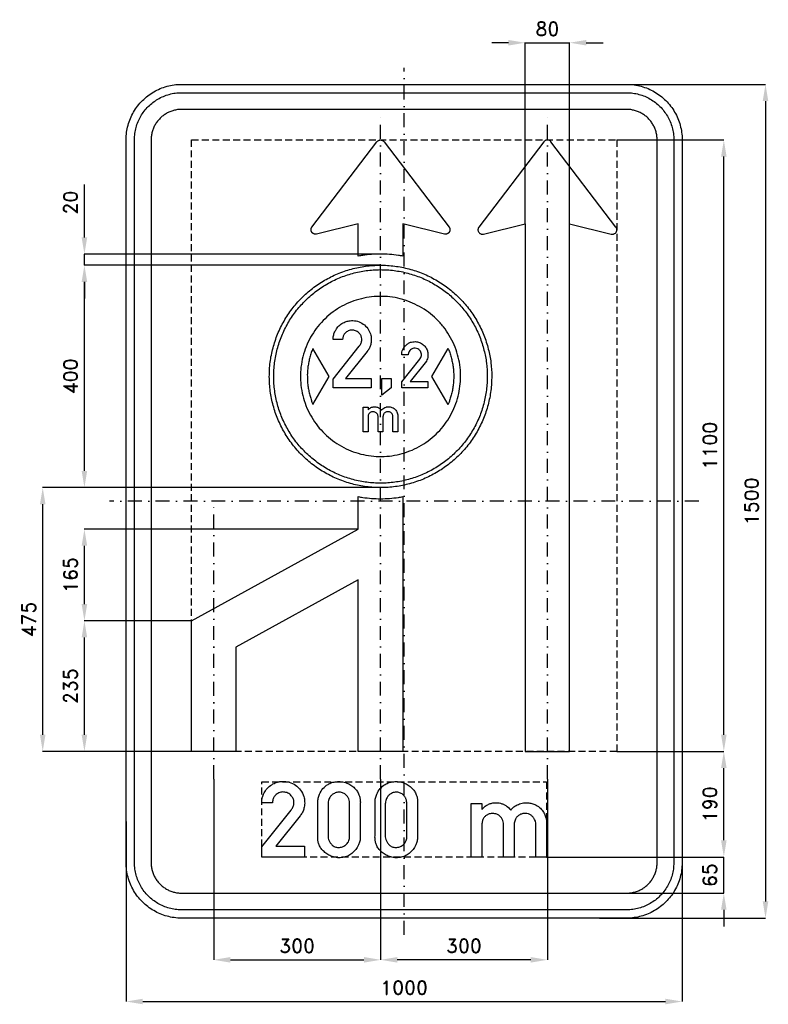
# Model space of a CAD drawing. Header units: millimetres. Extents: x -691 to 655, y -905 to 866.
import ezdxf

# ---------------------------------------------------------------- set-up
doc = ezdxf.new("R2010")
doc.units = ezdxf.units.MM
doc.header["$LTSCALE"] = 5
doc.linetypes.add('ČERCHOVANÁX2', pattern=[2, 1, -0.5, 0, -0.5])
doc.linetypes.add('ČÁRKOVANÁX2', pattern=[1.5, 1, -0.5])
doc.layers.add('Kóty', color=2, linetype='Continuous')
doc.layers.add('Značka', color=7, linetype='Continuous')
doc.styles.get("Standard").update_dxf_attribs({"font": 'romand.shx', "height": 25})
doc.dimstyles.get("Standard").update_dxf_attribs({"dimtxt": 25, "dimasz": 30, "dimexe": 0.18, "dimexo": 0.0625, "dimgap": 12.5, "dimtad": 1, "dimdec": 0, "dimzin": 0, "dimdsep": 46, "dimtxsty": 'Standard', "dimcen": 0.09, "dimadec": 0, "dimazin": 0, "dimtfac": 1, "dimtdec": 0, "dimtofl": 0, "dimtmove": 0, "dimatfit": 3, "dimfxl": 1, "dimtolj": 1, "dimtzin": 0, "dimarcsym": 0})

# ---------------------------------------------------------------- blocks, each defined once
blk = doc.blocks.new('*D0')
at = {"layer": 'Defpoints', "color": 0, "transparency": 16777216}
for p in [(-500, -576.2), (500, -596.8), (500, -900)]:
    blk.add_point(p, dxfattribs=at)
at = {"layer": 'Kóty', "color": 0, "lineweight": -2, "transparency": 16777216}
for p, q in [((-500, -576.2), (-500, -900.2)), ((500, -596.9), (500, -900.2)), ((-470, -900), (470, -900))]:
    blk.add_line(p, q, dxfattribs=at)
at = {"layer": 'Kóty', "color": 0, "transparency": 16777216}
for points in [[(-470, -895), (-470, -905), (-500, -900)], [(470, -895), (470, -905), (500, -900)]]:
    blk.add_solid(points, dxfattribs=at)
at = {"layer": 'Kóty', "color": 0, "transparency": 16777216, "insert": (0, -875), "char_height": 25, "attachment_point": 5}
blk.add_mtext('\\A1;1000', dxfattribs=at)
blk = doc.blocks.new('*D1')
at = {"layer": 'Defpoints', "color": 0, "transparency": 16777216}
for p in [(339.5, 750), (351.4, -750), (650, -750)]:
    blk.add_point(p, dxfattribs=at)
at = {"layer": 'Kóty', "color": 0, "lineweight": -2, "transparency": 16777216}
for p, q in [((339.6, 750), (650.2, 750)), ((650, 720), (650, -720)), ((351.5, -750), (650.2, -750))]:
    blk.add_line(p, q, dxfattribs=at)
at = {"layer": 'Kóty', "color": 0, "transparency": 16777216}
for points in [[(645, 720), (655, 720), (650, 750)], [(645, -720), (655, -720), (650, -750)]]:
    blk.add_solid(points, dxfattribs=at)
at = {"layer": 'Kóty', "color": 0, "transparency": 16777216, "insert": (625, 0), "char_height": 25, "attachment_point": 5, "rotation": 90}
blk.add_mtext('\\A1;1500', dxfattribs=at)
blk = doc.blocks.new('*D2')
at = {"layer": 'Defpoints', "color": 0, "transparency": 16777216}
for p in [(256, -640), (575, -640), (239.8, -705)]:
    blk.add_point(p, dxfattribs=at)
at = {"layer": 'Kóty', "color": 0, "lineweight": -2, "transparency": 16777216}
for p, q in [((575, -610), (575, -580)), ((256.1, -640), (575.2, -640)), ((239.8, -705), (575.2, -705)), ((575, -735), (575, -765))]:
    blk.add_line(p, q, dxfattribs=at)
at = {"layer": 'Kóty', "color": 0, "transparency": 16777216}
for points in [[(570, -610), (580, -610), (575, -640)], [(570, -735), (580, -735), (575, -705)]]:
    blk.add_solid(points, dxfattribs=at)
at = {"layer": 'Kóty', "color": 0, "transparency": 16777216, "insert": (550, -672.5), "char_height": 25, "attachment_point": 5, "rotation": 90}
blk.add_mtext('\\A1;65', dxfattribs=at)
blk = doc.blocks.new('*D3')
at = {"layer": 'Defpoints', "color": 0, "transparency": 16777216}
for p in [(297.7, 824.9), (217.7, 499.2), (297.7, 499.2)]:
    blk.add_point(p, dxfattribs=at)
at = {"layer": 'Kóty', "color": 0, "lineweight": -2, "transparency": 16777216}
for p, q in [((187.7, 824.9), (157.7, 824.9)), ((217.7, 499.3), (217.7, 825.1)), ((297.7, 499.3), (297.7, 825.1)), ((327.7, 824.9), (357.7, 824.9))]:
    blk.add_line(p, q, dxfattribs=at)
at = {"layer": 'Kóty', "color": 0, "transparency": 16777216}
for points in [[(187.7, 829.9), (187.7, 819.9), (217.7, 824.9)], [(327.7, 829.9), (327.7, 819.9), (297.7, 824.9)]]:
    blk.add_solid(points, dxfattribs=at)
at = {"layer": 'Kóty', "color": 0, "transparency": 16777216, "insert": (257.7, 849.9), "char_height": 25, "attachment_point": 5}
blk.add_mtext('\\A1;80', dxfattribs=at)
blk = doc.blocks.new('*D4')
at = {"layer": 'Defpoints', "color": 0, "transparency": 16777216}
for p in [(382.39, 650), (575, 650), (382.39, -450)]:
    blk.add_point(p, dxfattribs=at)
at = {"layer": 'Kóty', "color": 0, "lineweight": -2, "transparency": 16777216}
for p, q in [((382.4525, 650), (575.18, 650)), ((575, -420), (575, 620)), ((382.4525, -450), (575.18, -450))]:
    blk.add_line(p, q, dxfattribs=at)
at = {"layer": 'Kóty', "color": 0, "transparency": 16777216}
for points in [[(570, 620), (580, 620), (575, 650)], [(570, -420), (580, -420), (575, -450)]]:
    blk.add_solid(points, dxfattribs=at)
at = {"layer": 'Kóty', "color": 0, "transparency": 16777216, "insert": (550, 100), "char_height": 25, "attachment_point": 5, "rotation": 90}
blk.add_mtext('\\A1;1100', dxfattribs=at)
blk = doc.blocks.new('*D5')
at = {"layer": 'Defpoints', "color": 0, "transparency": 16777216}
for p in [(-342.39, -500), (-42.39, -500), (-42.39, -825)]:
    blk.add_point(p, dxfattribs=at)
at = {"layer": 'Kóty', "color": 0, "lineweight": -2, "transparency": 16777216}
for p, q in [((-342.39, -500.0625), (-342.39, -825.18)), ((-42.39, -500.0625), (-42.39, -825.18)), ((-312.39, -825), (-72.39, -825))]:
    blk.add_line(p, q, dxfattribs=at)
at = {"layer": 'Kóty', "color": 0, "transparency": 16777216}
for points in [[(-312.39, -820), (-312.39, -830), (-342.39, -825)], [(-72.39, -820), (-72.39, -830), (-42.39, -825)]]:
    blk.add_solid(points, dxfattribs=at)
at = {"layer": 'Kóty', "color": 0, "transparency": 16777216, "insert": (-192.39, -800), "char_height": 25, "attachment_point": 5}
blk.add_mtext('\\A1;300', dxfattribs=at)
blk = doc.blocks.new('*D6')
at = {"layer": 'Defpoints', "color": 0, "transparency": 16777216}
for p in [(-42.4, -500), (257.7, -500), (-42.4, -825)]:
    blk.add_point(p, dxfattribs=at)
at = {"layer": 'Kóty', "color": 0, "lineweight": -2, "transparency": 16777216}
for p, q in [((-42.4, -500.1), (-42.4, -825.2)), ((257.7, -500.1), (257.7, -825.2)), ((227.7, -825), (-12.4, -825))]:
    blk.add_line(p, q, dxfattribs=at)
at = {"layer": 'Kóty', "color": 0, "transparency": 16777216}
for points in [[(-12.4, -820), (-12.4, -830), (-42.4, -825)], [(227.7, -820), (227.7, -830), (257.7, -825)]]:
    blk.add_solid(points, dxfattribs=at)
at = {"layer": 'Kóty', "color": 0, "transparency": 16777216, "insert": (107.6, -800), "char_height": 25, "attachment_point": 5}
blk.add_mtext('\\A1;300', dxfattribs=at)
blk = doc.blocks.new('*D7')
at = {"layer": 'Defpoints', "color": 0, "transparency": 16777216}
for p in [(-575, -215), (-382.4, -215), (-382.4, -450)]:
    blk.add_point(p, dxfattribs=at)
at = {"layer": 'Kóty', "color": 0, "lineweight": -2, "transparency": 16777216}
for p, q in [((-382.5, -215), (-575.2, -215)), ((-575, -420), (-575, -245)), ((-382.5, -450), (-575.2, -450))]:
    blk.add_line(p, q, dxfattribs=at)
at = {"layer": 'Kóty', "color": 0, "transparency": 16777216}
for points in [[(-580, -245), (-570, -245), (-575, -215)], [(-580, -420), (-570, -420), (-575, -450)]]:
    blk.add_solid(points, dxfattribs=at)
at = {"layer": 'Kóty', "color": 0, "transparency": 16777216, "insert": (-600, -332.5), "char_height": 25, "attachment_point": 5, "rotation": 90}
blk.add_mtext('\\A1;235', dxfattribs=at)
blk = doc.blocks.new('*D8')
at = {"layer": 'Defpoints', "color": 0, "transparency": 16777216}
for p in [(-575, -50), (-82.4, -50), (-382.4, -215)]:
    blk.add_point(p, dxfattribs=at)
at = {"layer": 'Kóty', "color": 0, "lineweight": -2, "transparency": 16777216}
for p, q in [((-82.5, -50), (-575.2, -50)), ((-575, -185), (-575, -80)), ((-382.5, -215), (-575.2, -215))]:
    blk.add_line(p, q, dxfattribs=at)
at = {"layer": 'Kóty', "color": 0, "transparency": 16777216}
for points in [[(-580, -80), (-570, -80), (-575, -50)], [(-580, -185), (-570, -185), (-575, -215)]]:
    blk.add_solid(points, dxfattribs=at)
at = {"layer": 'Kóty', "color": 0, "transparency": 16777216, "insert": (-600, -132.5), "char_height": 25, "attachment_point": 5, "rotation": 90}
blk.add_mtext('\\A1;165', dxfattribs=at)
blk = doc.blocks.new('*D9')
at = {"layer": 'Defpoints', "color": 0, "transparency": 16777216}
for p in [(-650, 24.6), (-41.3, 24.6), (-382.5, -450)]:
    blk.add_point(p, dxfattribs=at)
at = {"layer": 'Kóty', "color": 0, "lineweight": -2, "transparency": 16777216}
for p, q in [((-41.4, 24.6), (-650.2, 24.6)), ((-650, -420), (-650, -5.4)), ((-382.5, -450), (-650.2, -450))]:
    blk.add_line(p, q, dxfattribs=at)
at = {"layer": 'Kóty', "color": 0, "transparency": 16777216}
for points in [[(-655, -5.4), (-645, -5.4), (-650, 24.6)], [(-655, -420), (-645, -420), (-650, -450)]]:
    blk.add_solid(points, dxfattribs=at)
at = {"layer": 'Kóty', "color": 0, "transparency": 16777216, "insert": (-675, -212.7), "char_height": 25, "attachment_point": 5, "rotation": 90}
blk.add_mtext('\\A1;475', dxfattribs=at)
blk = doc.blocks.new('*D10')
at = {"layer": 'Defpoints', "color": 0, "transparency": 16777216}
for p in [(382.4, -450), (575, -450), (348.6, -640)]:
    blk.add_point(p, dxfattribs=at)
at = {"layer": 'Kóty', "color": 0, "lineweight": -2, "transparency": 16777216}
for p, q in [((382.5, -450), (575.2, -450)), ((575, -610), (575, -480)), ((348.7, -640), (575.2, -640))]:
    blk.add_line(p, q, dxfattribs=at)
at = {"layer": 'Kóty', "color": 0, "transparency": 16777216}
for points in [[(570, -480), (580, -480), (575, -450)], [(570, -610), (580, -610), (575, -640)]]:
    blk.add_solid(points, dxfattribs=at)
at = {"layer": 'Kóty', "color": 0, "transparency": 16777216, "insert": (550, -545), "char_height": 25, "attachment_point": 5, "rotation": 90}
blk.add_mtext('\\A1;190', dxfattribs=at)
blk = doc.blocks.new('*D11')
at = {"layer": 'Defpoints', "color": 0, "transparency": 16777216}
for p in [(-575, 424.6), (-43.3, 424.6), (-41.3, 24.6)]:
    blk.add_point(p, dxfattribs=at)
at = {"layer": 'Kóty', "color": 0, "lineweight": -2, "transparency": 16777216}
for p, q in [((-43.4, 424.6), (-575.2, 424.6)), ((-575, 54.6), (-575, 394.6)), ((-41.4, 24.6), (-575.2, 24.6))]:
    blk.add_line(p, q, dxfattribs=at)
at = {"layer": 'Kóty', "color": 0, "transparency": 16777216}
for points in [[(-580, 394.6), (-570, 394.6), (-575, 424.6)], [(-580, 54.6), (-570, 54.6), (-575, 24.6)]]:
    blk.add_solid(points, dxfattribs=at)
at = {"layer": 'Kóty', "color": 0, "transparency": 16777216, "insert": (-600, 224.6), "char_height": 25, "attachment_point": 5, "rotation": 90}
blk.add_mtext('\\A1;400', dxfattribs=at)
blk = doc.blocks.new('*D12')
at = {"layer": 'Defpoints', "color": 0, "transparency": 16777216}
for p in [(-575, 444.6), (-42.4, 444.6), (-43.3, 424.6)]:
    blk.add_point(p, dxfattribs=at)
at = {"layer": 'Kóty', "color": 0, "lineweight": -2, "transparency": 16777216}
for p, q in [((-575, 474.6), (-575, 570.1)), ((-42.4, 444.6), (-575.2, 444.6)), ((-43.4, 424.6), (-575.2, 424.6)), ((-575, 394.6), (-575, 364.6))]:
    blk.add_line(p, q, dxfattribs=at)
at = {"layer": 'Kóty', "color": 0, "transparency": 16777216}
for points in [[(-580, 474.6), (-570, 474.6), (-575, 444.6)], [(-580, 394.6), (-570, 394.6), (-575, 424.6)]]:
    blk.add_solid(points, dxfattribs=at)
at = {"layer": 'Kóty', "color": 0, "transparency": 16777216, "insert": (-600, 537.3), "char_height": 25, "attachment_point": 5, "rotation": 90}
blk.add_mtext('\\A1;20', dxfattribs=at)

msp = doc.modelspace()

# ---------------------------------------------------------------- linework, layer by layer
at = {"layer": 'Kóty'}
for points in [[(217.6, 824.9), (297.6, 824.9)], [(-575, 424.6), (-575, 444.6)], [(575, -705), (575, -640)]]:
    msp.add_lwpolyline(points, dxfattribs=at)
at = {"layer": 'Značka', "color": 6, "linetype": 'ČERCHOVANÁX2', "ltscale": 5}
for points in [[(0, -780), (0, 780)], [(-42.4, -500), (-42.4, 700)], [(257.7, -500), (257.7, 700)], [(530, 0), (-530, 0)], [(-342.4, -500), (-342.4, 0)], [(-342.4, -450), (-342.4, 0)]]:
    msp.add_lwpolyline(points, dxfattribs=at)
at = {"layer": 'Značka', "color": 5}
for points in [[(-400, -750), (-400.4, -750), (-400.8, -750, -0.03218), (-413.7, -749.1, -0.035443), (-426.4, -746.5, -0.036267), (-438.7, -742.3, -0.03442), (-450.2, -736.5, -0.033722), (-461, -729.3, -0.034085), (-470.7, -720.7, -0.034209), (-479.3, -711, -0.034229), (-486.5, -700.2, -0.034044), (-492.3, -688.7, -0.033412), (-496.5, -676.4, -0.034127), (-499.1, -663.7, -0.036745), (-500, -650.8), (-500, -650.4), (-500, -650), (-500, 650), (-500, 650.4), (-500, 650.8, -0.03218), (-499.1, 663.7, -0.035441), (-496.5, 676.4, -0.03627), (-492.3, 688.7, -0.034417), (-486.5, 700.2, -0.033719), (-479.3, 711, -0.034078), (-470.7, 720.7, -0.034208), (-461, 729.3, -0.034227), (-450.2, 736.5, -0.034051), (-438.7, 742.3, -0.033416), (-426.4, 746.5, -0.034129), (-413.7, 749.1, -0.036746), (-400.8, 750), (-400.4, 750), (-400, 750), (400, 750), (400.4, 750), (400.8, 750, -0.032179), (413.7, 749.1, -0.035451), (426.4, 746.5, -0.036282), (438.7, 742.3, -0.034425), (450.2, 736.5, -0.033731), (461, 729.3, -0.034081), (470.7, 720.7, -0.034214), (479.3, 711, -0.034229), (486.5, 700.2, -0.034034), (492.3, 688.6, -0.033411), (496.5, 676.4, -0.034122), (499.1, 663.7, -0.036741), (500, 650.8), (500, 650.4), (500, 650), (500, -650), (500, -650.4), (500, -650.8, -0.032179), (499.1, -663.7, -0.035442), (496.5, -676.4, -0.036264), (492.3, -688.7, -0.034415), (486.5, -700.2, -0.033719), (479.3, -711, -0.034086), (470.7, -720.7, -0.034205), (461, -729.3, -0.03423), (450.2, -736.5, -0.034046), (438.7, -742.3, -0.033413), (426.4, -746.5, -0.034127), (413.7, -749.1, -0.036745), (400.8, -750), (400.4, -750), (400, -750), (-400, -750)], [(-400, -735), (-400.3, -735), (-400.7, -735, -0.03218), (-411.6, -734.2, -0.035443), (-422.4, -732, -0.036267), (-432.9, -728.5, -0.03442), (-442.7, -723.5, -0.033721), (-451.9, -717.4, -0.034085), (-460.1, -710.1, -0.034209), (-467.4, -701.9, -0.034229), (-473.5, -692.7, -0.034045), (-478.4, -682.9, -0.033412), (-482, -672.4, -0.034127), (-484.3, -661.6, -0.036745), (-485, -650.7), (-485, -650.3), (-485, -650), (-485, 650), (-485, 650.3), (-485, 650.7, -0.032181), (-484.2, 661.6, -0.035444), (-482, 672.4, -0.036267), (-478.5, 682.9, -0.034419), (-473.5, 692.7, -0.033711), (-467.4, 701.9, -0.034078), (-460.1, 710.1, -0.034195), (-451.9, 717.4, -0.034219), (-442.7, 723.5, -0.034051), (-432.9, 728.4, -0.033409), (-422.4, 732, -0.034121), (-411.6, 734.3, -0.036745), (-400.7, 735), (-400.3, 735), (-400, 735), (400, 735), (400.3, 735), (400.7, 735, -0.032174), (411.6, 734.2, -0.03544), (422.4, 732, -0.036261), (432.9, 728.5, -0.03443), (442.7, 723.5, -0.033731), (451.9, 717.4, -0.03408), (460.1, 710.1, -0.034212), (467.4, 701.9, -0.03423), (473.5, 692.7, -0.034037), (478.4, 682.9, -0.033418), (482, 672.4, -0.034127), (484.3, 661.6, -0.036751), (485, 650.7), (485, 650.3), (485, 650), (485, -650), (485, -650.3), (485, -650.7, -0.032185), (484.2, -661.6, -0.03545), (482, -672.4, -0.036271), (478.5, -682.9, -0.034419), (473.5, -692.7, -0.033715), (467.4, -701.9, -0.034083), (460.1, -710.1, -0.034209), (451.9, -717.4, -0.034231), (442.7, -723.5, -0.034042), (432.9, -728.4, -0.033411), (422.4, -732, -0.034127), (411.6, -734.3, -0.036745), (400.7, -735), (400.3, -735), (400, -735), (-400, -735)], [(-400, -705), (400, -705), (400.2, -705), (400.4, -705, 0.03218), (407.5, -704.5, 0.035442), (414.5, -703.1, 0.036265), (421.3, -700.8, 0.034422), (427.6, -697.6, 0.033717), (433.6, -693.6, 0.034088), (438.9, -688.9, 0.034212), (443.6, -683.6, 0.034229), (447.6, -677.6, 0.034042), (450.7, -671.3, 0.033412), (453.1, -664.5, 0.034125), (454.5, -657.5, 0.036743), (455, -650.4), (455, -650.2), (455, -650), (455, 650), (455, 650.2), (455, 650.4, 0.032187), (454.5, 657.5, 0.035442), (453.1, 664.5, 0.036278), (450.8, 671.3, 0.034421), (447.6, 677.6, 0.033718), (443.6, 683.5, 0.034078), (438.9, 688.9, 0.034199), (433.6, 693.6, 0.034236), (427.6, 697.6, 0.03403), (421.3, 700.8, 0.033395), (414.5, 703, 0.034109), (407.5, 704.5, 0.036744), (400.4, 705), (400.2, 705), (400, 705), (-400, 705), (-400.2, 705), (-400.4, 705, 0.032171), (-407.5, 704.5, 0.035429), (-414.5, 703, 0.036266), (-421.3, 700.8, 0.034431), (-427.6, 697.6, 0.033735), (-433.6, 693.6, 0.034079), (-438.9, 688.9, 0.034224), (-443.6, 683.5, 0.034235), (-447.6, 677.6, 0.03404), (-450.7, 671.3, 0.033409), (-453.1, 664.5, 0.034125), (-454.5, 657.5, 0.036745), (-455, 650.4), (-455, 650.2), (-455, 650), (-455, -650), (-455, -650.2), (-455, -650.4, 0.03218), (-454.5, -657.5, 0.035443), (-453.1, -664.5, 0.036267), (-450.8, -671.3, 0.034421), (-447.6, -677.6, 0.033721), (-443.6, -683.6, 0.034084), (-438.9, -688.9, 0.034208), (-433.6, -693.6, 0.03423), (-427.6, -697.6, 0.034044), (-421.3, -700.7, 0.033412), (-414.5, -703.1, 0.034127), (-407.5, -704.5, 0.036745), (-400.4, -705), (-400.2, -705), (-400, -705)], [(-82.4, 499.2), (-157.4, 480.7), (-157.8, 480.6), (-158.2, 480.5), (-159.8, 480.4), (-161.3, 480.7), (-161.4, 480.7), (-161.5, 480.7), (-161.5, 480.7), (-161.5, 480.7), (-161.6, 480.8), (-161.7, 480.8), (-161.8, 480.8), (-161.9, 480.8), (-162, 480.9), (-162.1, 480.9), (-162.2, 480.9), (-162.3, 481), (-162.4, 481), (-162.5, 481.1), (-162.6, 481.1), (-162.7, 481.2), (-162.8, 481.2), (-162.9, 481.3), (-163, 481.3), (-163.2, 481.4), (-163.3, 481.4), (-163.4, 481.5), (-163.5, 481.6), (-163.6, 481.6), (-163.7, 481.7), (-163.8, 481.8), (-163.9, 481.8), (-164, 481.9), (-164.1, 482), (-164.2, 482.1), (-164.3, 482.1), (-164.4, 482.2), (-164.5, 482.3), (-164.6, 482.4), (-164.7, 482.5), (-164.7, 482.5), (-164.8, 482.6), (-164.9, 482.7), (-165, 482.8), (-165.1, 482.9), (-165.2, 483), (-165.3, 483.1), (-165.4, 483.2), (-165.4, 483.2), (-165.5, 483.3), (-165.6, 483.4), (-165.7, 483.5), (-165.7, 483.6), (-165.8, 483.7), (-165.9, 483.8), (-166, 483.9), (-166, 484), (-166.1, 484.1), (-166.2, 484.2), (-166.2, 484.3), (-166.3, 484.5), (-166.3, 484.6), (-166.4, 484.7), (-166.5, 484.8), (-166.5, 484.9), (-166.6, 485), (-166.6, 485.1), (-166.7, 485.2), (-166.7, 485.3), (-166.8, 485.5), (-166.8, 485.6), (-166.8, 485.7), (-166.9, 485.8), (-166.9, 485.9), (-167, 486), (-167, 486.2), (-167, 486.3), (-167.1, 486.4), (-167.1, 486.5), (-167.1, 486.6), (-167.2, 486.7), (-167.2, 486.9), (-167.2, 487), (-167.2, 487.1), (-167.3, 487.2), (-167.3, 487.4), (-167.3, 487.5), (-167.3, 487.6), (-167.3, 487.7), (-167.3, 487.8), (-167.3, 488), (-167.3, 488.1), (-167.3, 488.2), (-167.3, 488.3), (-167.3, 488.5), (-167.3, 488.6), (-167.3, 488.7), (-167.3, 488.8), (-167.3, 488.9), (-167.3, 489.1), (-167.3, 489.2), (-167.3, 489.3), (-167.3, 489.4), (-167.3, 489.6), (-167.2, 489.7), (-167.2, 489.8), (-167.2, 489.9), (-167.2, 490), (-167.2, 490.1), (-167.1, 490.2), (-167.1, 490.3), (-167.1, 490.4), (-167.1, 490.5), (-167.1, 490.6), (-167, 490.7), (-167, 490.7), (-167, 490.8), (-166.9, 490.9), (-166.9, 491), (-166.9, 491.1), (-166.8, 491.2), (-166.8, 491.3), (-166.8, 491.4), (-166.7, 491.5), (-166.7, 491.6), (-166.7, 491.7), (-166.6, 491.8), (-166.6, 491.9), (-166.5, 491.9), (-166.5, 492), (-166.5, 492.1), (-166.4, 492.1), (-166.4, 492.2), (-166.4, 492.3), (-166.3, 492.4), (-166.3, 492.4), (-166.2, 492.5), (-166.2, 492.5), (-166.2, 492.5), (-166.2, 492.6), (-166.1, 492.6), (-165.9, 492.9), (-165.7, 493.3), (-48.8, 646.8), (-48.6, 647.1), (-48.3, 647.4), (-47.3, 648.4), (-46, 649.2), (-45.9, 649.2), (-45.8, 649.3), (-45.8, 649.3), (-45.8, 649.3), (-45.7, 649.3), (-45.7, 649.3), (-45.6, 649.4), (-45.5, 649.4), (-45.4, 649.4), (-45.3, 649.5), (-45.2, 649.5), (-45.2, 649.5), (-45, 649.6), (-44.9, 649.6), (-44.8, 649.6), (-44.7, 649.7), (-44.6, 649.7), (-44.5, 649.7), (-44.4, 649.8), (-44.3, 649.8), (-44.2, 649.8), (-44, 649.9), (-43.9, 649.9), (-43.8, 649.9), (-43.7, 649.9), (-43.6, 649.9), (-43.5, 649.9), (-43.4, 650), (-43.3, 650), (-43.1, 650), (-43, 650), (-42.9, 650), (-42.8, 650), (-42.7, 650), (-42.6, 650), (-42.4, 650), (-42.3, 650), (-42.2, 650), (-42.1, 650), (-42, 650), (-41.9, 650), (-41.8, 650), (-41.6, 650), (-41.5, 650), (-41.4, 649.9), (-41.3, 649.9), (-41.2, 649.9), (-41.1, 649.9), (-41, 649.9), (-40.8, 649.9), (-40.7, 649.8), (-40.6, 649.8), (-40.5, 649.8), (-40.4, 649.7), (-40.3, 649.7), (-40.2, 649.7), (-40.1, 649.6), (-40, 649.6), (-39.8, 649.6), (-39.7, 649.5), (-39.7, 649.5), (-39.6, 649.5), (-39.5, 649.4), (-39.4, 649.4), (-39.3, 649.4), (-39.2, 649.3), (-39.2, 649.3), (-39.1, 649.3), (-39.1, 649.3), (-39.1, 649.3), (-39, 649.2), (-38.9, 649.2), (-37.6, 648.4), (-36.6, 647.4), (-36.3, 647.1), (-36.1, 646.8), (80.8, 493.3), (81, 492.9), (81.3, 492.6), (81.3, 492.6), (81.3, 492.5), (81.3, 492.5), (81.4, 492.5), (81.4, 492.4), (81.4, 492.4), (81.5, 492.3), (81.5, 492.2), (81.5, 492.1), (81.6, 492.1), (81.6, 492), (81.6, 491.9), (81.7, 491.8), (81.7, 491.8), (81.8, 491.7), (81.8, 491.6), (81.8, 491.5), (81.9, 491.4), (81.9, 491.3), (81.9, 491.2), (82, 491.1), (82, 491), (82, 490.9), (82.1, 490.8), (82.1, 490.7), (82.1, 490.6), (82.2, 490.6), (82.2, 490.5), (82.2, 490.4), (82.2, 490.3), (82.3, 490.2), (82.3, 490.1), (82.3, 490), (82.3, 489.9), (82.3, 489.8), (82.3, 489.7), (82.4, 489.6), (82.4, 489.4), (82.4, 489.3), (82.4, 489.2), (82.4, 489.1), (82.4, 488.9), (82.4, 488.8), (82.4, 488.7), (82.5, 488.6), (82.5, 488.5), (82.5, 488.3), (82.5, 488.2), (82.4, 488.1), (82.4, 488), (82.4, 487.8), (82.4, 487.7), (82.4, 487.6), (82.4, 487.5), (82.4, 487.4), (82.4, 487.2), (82.3, 487.1), (82.3, 487), (82.3, 486.9), (82.3, 486.7), (82.2, 486.6), (82.2, 486.5), (82.2, 486.4), (82.1, 486.3), (82.1, 486.2), (82.1, 486), (82, 485.9), (82, 485.8), (82, 485.7), (81.9, 485.6), (81.9, 485.5), (81.8, 485.3), (81.8, 485.2), (81.7, 485.1), (81.7, 485), (81.6, 484.9), (81.6, 484.8), (81.5, 484.7), (81.5, 484.6), (81.4, 484.5), (81.3, 484.3), (81.3, 484.2), (81.2, 484.1), (81.1, 484), (81.1, 483.9), (81, 483.8, -0.004708), (80.9, 483.7, -0.004436), (80.9, 483.6, -0.004564), (80.8, 483.5, -0.0051), (80.7, 483.4, -0.004835), (80.6, 483.3, -0.003767), (80.5, 483.2, -0.003686), (80.5, 483.2, -0.004593), (80.4, 483.1, -0.004711), (80.3, 483, -0.00404), (80.2, 482.9, -0.003723), (80.1, 482.8, -0.003752), (80, 482.7, -0.003277), (79.9, 482.6, -0.002297), (79.9, 482.5, -0.002295), (79.8, 482.5, -0.003272), (79.7, 482.4, -0.003745), (79.6, 482.3, -0.003715), (79.5, 482.2, -0.004029), (79.4, 482.1, -0.004696), (79.3, 482.1, -0.004577), (79.2, 482), (79.1, 481.9), (79, 481.8, -0.004807), (78.9, 481.8, -0.005065), (78.8, 481.7), (78.7, 481.6), (78.6, 481.6), (78.5, 481.5), (78.4, 481.4), (78.3, 481.4), (78.1, 481.3), (78, 481.3), (77.9, 481.2), (77.8, 481.2), (77.7, 481.1), (77.6, 481.1), (77.5, 481), (77.4, 481), (77.2, 480.9), (77.1, 480.9), (77, 480.9), (76.9, 480.8), (76.8, 480.8), (76.7, 480.7), (76.5, 480.7), (76.4, 480.7), (76.3, 480.7), (76.2, 480.6), (76.1, 480.6), (76, 480.6), (75.9, 480.6), (75.8, 480.5), (75.7, 480.5), (75.6, 480.5), (75.5, 480.5), (75.5, 480.5), (75.4, 480.5), (75.3, 480.5), (75.2, 480.4), (75.1, 480.4), (75, 480.4), (74.9, 480.4), (74.8, 480.4), (74.7, 480.4), (74.6, 480.4), (74.5, 480.4), (74.4, 480.4), (74.3, 480.4), (74.2, 480.4), (74.1, 480.4), (74, 480.4), (73.9, 480.4), (73.8, 480.4), (73.8, 480.4), (73.7, 480.5), (73.6, 480.5), (73.5, 480.5), (73.5, 480.5), (73.5, 480.5), (73.4, 480.5), (73.4, 480.5), (73.3, 480.5), (72.9, 480.6), (72.5, 480.7), (-2.4, 499.2), (-2.4, 440.9, 0.001251), (-6.4, 441.6, 0.003752), (-10.4, 442.3, 0.019625), (-26.4, 444, 0.018953), (-42.4, 444.6, 0.019649), (-58.5, 444.1, 0.021767), (-74.5, 442.3, 0.004293), (-78.5, 441.6, 0.001431), (-82.4, 440.9), (-82.4, 499.2)], [(217.7, -450), (297.7, -450), (297.7, -430), (297.7, 475.2), (297.7, 499.2), (372.6, 480.7), (373, 480.6), (373.4, 480.5, 0.052605), (375, 480.4, 0.052709), (376.5, 480.7, 0.065448), (378.4, 481.4, 0.065431), (380, 482.5, 0.06536), (381.2, 484, 0.065363), (382.1, 485.8, 0.064696), (382.5, 487.7, 0.063614), (382.4, 489.7, 0.052648), (382.1, 491.2, 0.057626), (381.4, 492.6), (381.1, 492.9), (380.9, 493.3), (264, 646.8), (263.8, 647.1), (263.6, 647.4, 0.049093), (262.5, 648.4, 0.049106), (261.2, 649.2, 0.061154), (259.5, 649.8, 0.061387), (257.7, 650, 0.061042), (255.8, 649.8, 0.059488), (254.1, 649.2, 0.04919), (252.8, 648.4, 0.053637), (251.8, 647.4), (251.5, 647.1), (251.3, 646.8), (134.4, 493.3), (134.2, 492.9), (134, 492.6, 0.052568), (133.3, 491.2, 0.0526), (132.9, 489.7, 0.065439), (132.8, 487.7, 0.065403), (133.2, 485.8, 0.065278), (134.1, 484, 0.065205), (135.4, 482.5, 0.064816), (137, 481.4, 0.06369), (138.8, 480.7, 0.052705), (140.4, 480.4, 0.057454), (141.9, 480.5), (142.3, 480.6), (142.7, 480.7), (217.7, 499.2), (217.7, 475.2), (217.7, -450)], [(157.6, 224.6), (157.5, 223.3), (157.5, 222, -0.032167), (155.5, 195.9, -0.035723), (150, 170.3, -0.036666), (141.5, 145.6, -0.034754), (129.4, 122.3, -0.034039), (114.7, 100.7, -0.034453), (97.1, 81.3, -0.034561), (77.3, 64.3, -0.034427), (55.3, 50.1, -0.034389), (31.7, 38.8, -0.034418), (6.8, 30.8, -0.034423), (-18.9, 25.9, -0.034417), (-45.1, 24.6, -0.034416), (-71.2, 26.6, -0.034417), (-96.7, 32.1, -0.034417), (-121.4, 40.8, -0.034417), (-144.7, 52.7, -0.034417), (-166.3, 67.5, -0.034417), (-185.7, 85, -0.034417), (-202.8, 104.9, -0.034417), (-216.9, 126.9, -0.034417), (-228.3, 150.5, -0.034417), (-236.3, 175.4, -0.034417), (-241.1, 201.1, -0.034417), (-242.4, 227.2, -0.034417), (-240.5, 253.3, -0.034417), (-234.9, 278.9, -0.034417), (-226.3, 303.6, -0.034417), (-214.3, 326.9, -0.034417), (-199.6, 348.5, -0.034417), (-182, 367.9, -0.034417), (-162.2, 384.9, -0.034417), (-140.2, 399.1, -0.034417), (-116.6, 410.4, -0.034417), (-91.7, 418.5, -0.034417), (-66, 423.3, -0.034416), (-39.8, 424.6, -0.034417), (-13.7, 422.6, -0.034418), (11.8, 417.1, -0.034416), (36.5, 408.4, -0.034417), (59.8, 396.5, -0.034418), (81.4, 381.7, -0.034406), (100.8, 364.2, -0.034414), (117.9, 344.3, -0.034487), (132.1, 322.3, -0.034419), (143.4, 298.8, -0.034076), (151.4, 273.8, -0.032791), (156.1, 249.4, -0.034265), (157.6, 224.6)], [(-127.7, 203.8), (-127.7, 219.9), (-80.7, 279.1, 0.004071), (-80, 279.9, 0.012139), (-79.4, 280.8, 0.08299), (-76.8, 286.2, 0.094408), (-76.3, 292.1, 0.092134), (-77.5, 297.4, 0.08404), (-80.5, 302, 0.098137), (-85.8, 306.2, 0.106051), (-92.3, 307.9, 0.106168), (-98.9, 307.1, 0.099954), (-104.7, 303.7, 0.083722), (-108.3, 299.5, 0.091648), (-110.2, 294.5, 0.026146), (-110.5, 292.6, 0.008682), (-110.6, 290.8), (-127.7, 290.8, -0.003377), (-127.7, 292.4, -0.010131), (-127.6, 294, -0.059422), (-126.2, 301.2, -0.058235), (-123.1, 308, -0.072151), (-117.4, 315.4, -0.072222), (-109.8, 320.8, -0.061479), (-102.6, 323.8, -0.059941), (-94.8, 325, -0.083063), (-83.7, 323.7, -0.087047), (-73.6, 318.8, -0.087765), (-65.5, 311, -0.087799), (-60.6, 301, -0.068484), (-59.1, 292.4, -0.062422), (-59.8, 283.7, -0.05069), (-61.7, 277.3, -0.061844), (-64.9, 271.5, -0.008353), (-65.6, 270.6, -0.002783), (-66.2, 269.7), (-105.3, 221), (-59.1, 221), (-59.1, 203.8), (-127.7, 203.8)], [(-4.3, 203.8), (-4.3, 214.9), (28, 255.6, 0.004071), (28.5, 256.2, 0.012139), (28.9, 256.8, 0.08299), (30.7, 260.4, 0.094408), (31.1, 264.5, 0.092134), (30.2, 268.2, 0.08404), (28.1, 271.3, 0.098137), (24.5, 274.2, 0.106051), (20, 275.4, 0.106168), (15.5, 274.8, 0.099954), (11.5, 272.5, 0.083722), (9.1, 269.6, 0.091648), (7.7, 266.2, 0.026146), (7.5, 264.9, 0.008682), (7.4, 263.6), (-4.3, 263.6, -0.003377), (-4.3, 264.7, -0.010131), (-4.2, 265.8, -0.059422), (-3.3, 270.8, -0.058235), (-1.1, 275.4, -0.072151), (2.8, 280.5, -0.072222), (8, 284.3, -0.061479), (13, 286.3, -0.059941), (18.3, 287.1, -0.083063), (26, 286.2, -0.087047), (32.9, 282.8, -0.087765), (38.4, 277.5, -0.087799), (41.8, 270.6, -0.068484), (42.9, 264.7, -0.062422), (42.4, 258.8, -0.05069), (41.1, 254.3, -0.061844), (38.9, 250.3, -0.008353), (38.4, 249.7, -0.002783), (38, 249.1), (11.1, 215.6), (42.8, 215.6), (42.8, 203.8), (-4.3, 203.8)], [(-164.1, 174.2), (-134.8, 224.6), (-164.1, 275), (-164.1, 274.9), (-164.1, 274.8), (-164.3, 274.5), (-164.4, 274.2), (-164.6, 273.8), (-164.7, 273.4, 0.008441), (-166.3, 269.4, 0.010131), (-167.7, 265.3, 0.009595), (-168.9, 261.2, 0.006815), (-170, 257, 0.006632), (-171, 252.8, 0.009046), (-171.9, 248.6, 0.009795), (-172.6, 244.4, 0.008885), (-173.2, 240.1, 0.008869), (-173.6, 235.8, 0.009745), (-173.9, 231.5, 0.009043), (-174.1, 227.2, 0.006757), (-174, 222.9, 0.006755), (-173.9, 218.6, 0.009039), (-173.7, 214.3, 0.009746), (-173.3, 210, 0.008884), (-172.8, 205.7, 0.00889), (-172.1, 201.5, 0.009763), (-171.2, 197.2, 0.009034), (-170.2, 193, 0.006697), (-169.1, 188.9, 0.005982), (-168, 185.2, 0.007979), (-166.8, 181.5, 0.007189), (-165.8, 178.5, 0.007211), (-164.7, 175.6), (-164.4, 174.9), (-164.1, 174.2)], [(79.2, 174.2), (50, 224.6), (79.2, 275), (79.2, 274.9), (79.3, 274.8), (79.4, 274.5), (79.5, 274.2), (79.7, 273.8), (79.8, 273.4, -0.008441), (81.4, 269.4, -0.010131), (82.8, 265.3, -0.009595), (84, 261.2, -0.006815), (85.1, 257, -0.006632), (86.1, 252.8, -0.009046), (87, 248.6, -0.009795), (87.7, 244.4, -0.008885), (88.3, 240.1, -0.008869), (88.8, 235.8, -0.009745), (89, 231.5, -0.009043), (89.2, 227.2, -0.006757), (89.2, 222.9, -0.006755), (89, 218.6, -0.009039), (88.8, 214.3, -0.009746), (88.4, 210, -0.008884), (87.9, 205.7, -0.00889), (87.2, 201.5, -0.009763), (86.3, 197.2, -0.009034), (85.3, 193, -0.006697), (84.2, 188.9, -0.005982), (83.1, 185.2, -0.007979), (81.9, 181.5, -0.007189), (80.9, 178.5, -0.007211), (79.8, 175.6), (79.5, 174.9), (79.2, 174.2)], [(-73.7, 125), (-73.7, 169.5), (-64.7, 169.5), (-64.7, 164.5, -0.003192), (-64.2, 165, -0.009567), (-63.7, 165.6, -0.0538), (-61.3, 167.6, -0.054629), (-58.5, 169, -0.049773), (-55.8, 169.8, -0.049909), (-53, 170, -0.044596), (-50.6, 169.8, -0.045347), (-48.1, 169.2, -0.041532), (-45.9, 168.2, -0.034771), (-43.9, 166.9, -0.023454), (-42.8, 166, -0.033511), (-41.8, 165, -0.015001), (-41.3, 164.5, -0.004979), (-40.9, 163.9, -0.003807), (-40.3, 164.5, -0.011411), (-39.8, 165.1, -0.072056), (-36.5, 167.7, -0.066461), (-32.5, 169.3, -0.035519), (-30.3, 169.8, -0.035837), (-28.1, 170, -0.050519), (-24.9, 169.8, -0.049652), (-21.9, 168.9, -0.068284), (-18, 166.8, -0.073295), (-14.8, 163.7, -0.056851), (-13, 160.8, -0.048832), (-11.8, 157.5, -0.019163), (-11.5, 156.3, -0.025008), (-11.3, 155.1, -0.009364), (-11.3, 154.6), (-11.2, 154), (-11.2, 125), (-20.2, 125), (-20.2, 152.2), (-20.2, 152.5, 0.007572), (-20.2, 152.9, 0.050214), (-20.5, 154.5, 0.050892), (-21.1, 156.1, 0.067722), (-22.3, 158, 0.066947), (-24, 159.5, 0.073523), (-26.2, 160.7, 0.074318), (-28.7, 161.1, 0.080744), (-31.4, 160.9, 0.08067), (-33.9, 159.7, 0.070504), (-35.7, 158.3, 0.07539), (-37, 156.4, 0.050747), (-37.6, 154.7, 0.032977), (-37.9, 153), (-38, 152.8), (-38, 152.6), (-38, 125), (-46.9, 125), (-46.9, 152.4), (-46.9, 152.8, 0.009724), (-46.9, 153.1, 0.073755), (-47.5, 155.4, 0.069017), (-48.6, 157.4, 0.074723), (-50.3, 159.2, 0.073776), (-52.5, 160.4, 0.089058), (-55.6, 161.1, 0.093654), (-58.7, 160.7, 0.073311), (-60.8, 159.7, 0.071137), (-62.5, 158.2, 0.077006), (-64, 155.9, 0.077985), (-64.7, 153.4, 0.008047), (-64.7, 153.1), (-64.7, 152.7), (-64.7, 125), (-73.7, 125)], [(-82.4, -141.3), (-302.4, -262.3), (-302.4, -450), (-382.4, -450), (-382.4, -215), (-82.4, -50), (-82.4, 8.3, 0.001251), (-78.4, 7.6, 0.003752), (-74.5, 7, 0.019625), (-58.5, 5.2, 0.018953), (-42.4, 4.6, 0.019649), (-26.3, 5.1, 0.021767), (-10.3, 7, 0.004293), (-6.4, 7.6, 0.001431), (-2.4, 8.3), (-2.4, -450), (-82.4, -450), (-82.4, -141.3)], [(-256, -640), (-256, -622), (-203.2, -555.5), (-202.4, -554.5), (-201.7, -553.5, 0.082979), (-198.8, -547.5, 0.094398), (-198.2, -540.9, 0.092153), (-199.6, -534.9, 0.084026), (-203, -529.7, 0.098147), (-209, -525, 0.106049), (-216.2, -523.1, 0.106166), (-223.6, -524, 0.099953), (-230.1, -527.8, 0.083728), (-234.2, -532.5, 0.091654), (-236.3, -538.2), (-236.6, -540.2), (-236.8, -542.3), (-256, -542.3), (-256, -540.5), (-255.9, -538.7, -0.059423), (-254.3, -530.6, -0.058226), (-250.8, -523, -0.072148), (-244.4, -514.7, -0.07222), (-235.9, -508.6, -0.061481), (-227.8, -505.3, -0.059942), (-219, -504, -0.083062), (-206.6, -505.4, -0.087044), (-195.2, -510.9, -0.08776), (-186.2, -519.7, -0.087787), (-180.6, -530.9, -0.068479), (-178.9, -540.5, -0.062417), (-179.7, -550.3, -0.05069), (-181.8, -557.5, -0.06184), (-185.5, -564), (-186.2, -565), (-186.9, -566), (-230.8, -620.7), (-179, -620.7), (-179, -640), (-256, -640)], [(-155.3, -544.1), (-155.3, -542.9), (-155.3, -541.7, -0.049027), (-154.5, -534.3, -0.049993), (-152.1, -527.2, -0.079542), (-145.9, -517, -0.089097), (-136.8, -509.4, -0.059795), (-129.8, -506.2, -0.052021), (-122.3, -504.6, -0.062017), (-112.5, -504.6, -0.0645), (-103, -507, -0.055438), (-95.6, -510.7, -0.055487), (-89.2, -515.9, -0.051106), (-84.6, -521.5, -0.054889), (-81.2, -528, -0.045257), (-79.5, -533.5, -0.045992), (-78.8, -539.3), (-78.7, -541.3), (-78.8, -543.3), (-78.8, -602.1), (-78.8, -603.3), (-78.8, -604.5, -0.051778), (-79.7, -611.5, -0.049691), (-82, -618.2, -0.066797), (-87, -626.7, -0.065912), (-94.1, -633.5, -0.061103), (-101.7, -638.2, -0.064144), (-110.2, -640.8, -0.069662), (-120, -641.3, -0.06745), (-129.6, -639.2, -0.056816), (-137.3, -635.5, -0.049603), (-144.1, -630.3, -0.048062), (-149.2, -624.8, -0.065902), (-152.9, -618.2, -0.054756), (-154.7, -612.3, -0.042369), (-155.3, -606.2), (-155.4, -604.1), (-155.3, -602.1), (-155.3, -544.1)], [(-52.3, -544.1), (-52.3, -542.9), (-52.3, -541.7, -0.049027), (-51.5, -534.3, -0.049993), (-49.1, -527.2, -0.079542), (-42.9, -517, -0.089097), (-33.8, -509.4, -0.059795), (-26.8, -506.2, -0.052021), (-19.3, -504.6, -0.062017), (-9.5, -504.6, -0.0645), (0, -507, -0.055438), (7.4, -510.7, -0.055487), (13.8, -515.9, -0.051106), (18.4, -521.5, -0.054889), (21.8, -528, -0.045257), (23.5, -533.5, -0.045992), (24.2, -539.3), (24.3, -541.3), (24.2, -543.3), (24.2, -602.1), (24.2, -603.3), (24.2, -604.5, -0.051778), (23.3, -611.5, -0.049691), (21, -618.2, -0.066797), (16, -626.7, -0.065912), (8.9, -633.5, -0.061103), (1.3, -638.2, -0.064144), (-7.2, -640.8, -0.069662), (-17, -641.3, -0.06745), (-26.5, -639.2, -0.056816), (-34.2, -635.5, -0.049603), (-41.1, -630.3, -0.048062), (-46.2, -624.8, -0.065902), (-49.9, -618.2, -0.054756), (-51.7, -612.3, -0.042369), (-52.3, -606.2), (-52.4, -604.1), (-52.3, -602.1), (-52.3, -544.1)], [(-136.8, -544.1), (-136.8, -602.1), (-136.8, -602.9), (-136.8, -603.7, 0.073896), (-135.9, -608.7, 0.059534), (-133.6, -613.4, 0.07072), (-129.8, -618.2, 0.094586), (-124.7, -621.5, 0.108402), (-118, -622.8, 0.087552), (-111, -621.5, 0.078152), (-105.5, -618.6, 0.08816), (-101.3, -614.2, 0.061776), (-99.4, -610.5, 0.061171), (-98.4, -606.5), (-98.2, -604.3), (-98.1, -602.1), (-98.1, -544.1), (-98.2, -542.2), (-98.5, -540.3, 0.058339), (-99.7, -535.5, 0.06472), (-102.1, -531.2, 0.088089), (-106.7, -526.6, 0.097889), (-112.6, -523.9, 0.099846), (-119.2, -523.5, 0.088265), (-125.5, -525.5, 0.074164), (-130.2, -528.7, 0.0757), (-133.7, -533.1, 0.0526), (-135.4, -536.7, 0.046116), (-136.4, -540.6), (-136.6, -542.4), (-136.8, -544.1)], [(-33.8, -544.1), (-33.8, -602.1), (-33.8, -602.9), (-33.8, -603.7, 0.073896), (-32.8, -608.7, 0.059534), (-30.6, -613.4, 0.07072), (-26.8, -618.2, 0.094586), (-21.7, -621.5, 0.108402), (-15, -622.8, 0.087552), (-8, -621.5, 0.078152), (-2.5, -618.6, 0.08816), (1.7, -614.2, 0.061776), (3.6, -610.5, 0.061171), (4.7, -606.5), (4.8, -604.3), (4.9, -602.1), (4.9, -544.1), (4.8, -542.2), (4.5, -540.3, 0.058339), (3.3, -535.5, 0.06472), (0.9, -531.2, 0.088089), (-3.7, -526.6, 0.097889), (-9.6, -523.9, 0.099846), (-16.2, -523.5, 0.088265), (-22.5, -525.5, 0.074164), (-27.2, -528.7, 0.0757), (-30.7, -533.1, 0.0526), (-32.4, -536.7, 0.046116), (-33.4, -540.6), (-33.6, -542.4), (-33.8, -544.1)], [(120.7, -640), (120.7, -543.5), (140, -543.5), (140, -554.3), (141.1, -553.1), (142.2, -551.9, -0.053826), (147.4, -547.6, -0.054636), (153.5, -544.6, -0.049778), (159.4, -542.8, -0.049905), (165.4, -542.3, -0.044599), (170.8, -542.7, -0.045344), (176, -544.1, -0.041534), (180.8, -546.2, -0.034755), (185.2, -549), (187.6, -550.9), (189.8, -553.1), (190.8, -554.3), (191.8, -555.6), (192.9, -554.2), (194.1, -552.9, -0.072075), (201.3, -547.3, -0.066457), (209.9, -543.8, -0.03551), (214.6, -542.7, -0.035838), (219.4, -542.3, -0.05052), (226.3, -542.9, -0.04966), (233, -544.8, -0.06829), (241.4, -549.3, -0.073302), (248.2, -556, -0.056844), (252.2, -562.4, -0.048865), (254.8, -569.4), (255.5, -572), (255.9, -574.6), (256, -575.8), (256, -577), (256, -640), (236.7, -640), (236.7, -580.9), (236.6, -580.2), (236.6, -579.4), (236, -575.8), (234.7, -572.4, 0.067689), (232, -568.3, 0.066944), (228.3, -565, 0.073553), (223.5, -562.6, 0.074316), (218.2, -561.6, 0.080741), (212.3, -562.2, 0.08066), (206.9, -564.6, 0.070507), (203, -567.8, 0.075361), (200.2, -571.9, 0.050741), (198.9, -575.4), (198.2, -579.1), (198.1, -579.6), (198, -580.1), (198, -640), (178.7, -640), (178.7, -580.5), (178.7, -579.7), (178.6, -578.9, 0.073777), (177.5, -574.1, 0.069026), (175, -569.7, 0.074719), (171.3, -565.8, 0.073774), (166.6, -563.1, 0.089056), (159.9, -561.6, 0.093657), (153.2, -562.5, 0.073326), (148.6, -564.7, 0.071143), (144.8, -568, 0.077005), (141.7, -572.8, 0.077991), (140.2, -578.3), (140.1, -579.1), (140, -579.8), (140, -640), (120.7, -640)]]:
    msp.add_lwpolyline(points, format="xyb", dxfattribs=at)
at = {"layer": 'Značka', "color": 6, "linetype": 'ČÁRKOVANÁX2', "ltscale": 2.5}
for points in [[(-382.4, -450), (-382.4, 650), (382.4, 650), (382.4, -450), (-382.4, -450)], [(-256, -640), (-256, -505), (256, -505), (256, -640), (-256, -640)]]:
    msp.add_lwpolyline(points, dxfattribs=at)
at = {"layer": 'Značka', "color": 1}
for points in [[(149.6, 224.6), (149.5, 223.3), (149.5, 222.1, -0.032167), (147.6, 197.1, -0.035723), (142.3, 172.5, -0.036666), (134.1, 148.8, -0.034754), (122.6, 126.4, -0.034039), (108.4, 105.7, -0.034453), (91.5, 87.1, -0.034561), (72.5, 70.7, -0.034427), (51.4, 57.1, -0.034389), (28.7, 46.2, -0.034418), (4.8, 38.5, -0.034423), (-19.9, 33.9, -0.034417), (-45, 32.6, -0.034416), (-70, 34.5, -0.034417), (-94.6, 39.8, -0.034417), (-118.3, 48.1, -0.034417), (-140.6, 59.6, -0.034417), (-161.4, 73.8, -0.034417), (-180, 90.6, -0.034417), (-196.4, 109.7, -0.034417), (-210, 130.8, -0.034417), (-220.9, 153.4, -0.034417), (-228.5, 177.3, -0.034417), (-233.2, 202, -0.034417), (-234.4, 227.1, -0.034417), (-232.5, 252.2, -0.034417), (-227.2, 276.7, -0.034417), (-218.9, 300.4, -0.034417), (-207.5, 322.8, -0.034417), (-193.3, 343.5, -0.034417), (-176.4, 362.1, -0.034417), (-157.4, 378.5, -0.034417), (-136.3, 392.1, -0.034417), (-113.6, 403, -0.034417), (-89.7, 410.7, -0.034417), (-65, 415.4, -0.034416), (-39.9, 416.6, -0.034417), (-14.9, 414.7, -0.034418), (9.7, 409.4, -0.034416), (33.4, 401.1, -0.034417), (55.7, 389.6, -0.034418), (76.5, 375.5, -0.034406), (95.1, 358.6, -0.034414), (111.5, 339.5, -0.034487), (125.1, 318.4, -0.034419), (136, 295.8, -0.034076), (143.6, 271.9, -0.032791), (148.2, 248.4, -0.034265), (149.6, 224.6)], [(101.6, 224.6), (101.6, 225.5), (101.5, 226.5, 0.032167), (100.1, 245.3, 0.035723), (96.1, 263.7, 0.036666), (90, 281.5, 0.034754), (81.3, 298.2, 0.034039), (70.7, 313.8, 0.034453), (58, 327.8, 0.034561), (43.8, 340, 0.034427), (27.9, 350.2, 0.034389), (10.9, 358.4, 0.034418), (-7, 364.2, 0.034423), (-25.5, 367.7, 0.034417), (-44.3, 368.6, 0.034416), (-63.1, 367.2, 0.034417), (-81.5, 363.2, 0.034417), (-99.3, 357, 0.034417), (-116.1, 348.4, 0.034417), (-131.6, 337.7, 0.034417), (-145.6, 325.1, 0.034417), (-157.9, 310.8, 0.034417), (-168.1, 295, 0.034417), (-176.3, 278, 0.034417), (-182, 260.1, 0.034417), (-185.5, 241.5, 0.034417), (-186.4, 222.7, 0.034417), (-185, 203.9, 0.034417), (-181, 185.5, 0.034417), (-174.8, 167.7, 0.034417), (-166.2, 151, 0.034417), (-155.6, 135.4, 0.034417), (-142.9, 121.5, 0.034417), (-128.6, 109.2, 0.034417), (-112.8, 99, 0.034417), (-95.8, 90.8, 0.034417), (-77.9, 85, 0.034417), (-59.4, 81.5, 0.034416), (-40.6, 80.6, 0.034417), (-21.8, 82, 0.034418), (-3.4, 86, 0.034416), (14.4, 92.2, 0.034417), (31.2, 100.9, 0.034418), (46.7, 111.5, 0.034406), (60.7, 124.1, 0.034414), (73, 138.4, 0.034487), (83.2, 154.2, 0.034419), (91.4, 171.2, 0.034076), (97.1, 189.2, 0.032791), (100.5, 206.8, 0.034265), (101.6, 224.6)]]:
    msp.add_lwpolyline(points, format="xyb", dxfattribs=at)
at = {"layer": 'Značka', "color": 5}
msp.add_lwpolyline([(-40.3, 190.8), (-40.3, 221.1), (-23.1, 221.1), (-23.1, 203.8), (-40.3, 190.8)], dxfattribs=at)

# ---------------------------------------------------------------- dimensions: what is measured, and where the dimension line sits
at = {"layer": 'Kóty'}
for base, p1, p2, picture, middle in [((297.7, 824.9), (217.7, 499.2), (297.7, 499.2), '*D3', (257.7, 849.9)), ((-42.4, -825), (-342.4, -500), (-42.4, -500), '*D5', (-192.4, -800)), ((-42.4, -825), (257.7, -500), (-42.4, -500), '*D6', (107.6, -800)), ((500, -900), (-500, -576.2), (500, -596.8), '*D0', (0, -875))]:
    dim = msp.add_linear_dim(base=base, p1=p1, p2=p2, dimstyle='Standard', dxfattribs=at)
    dim.commit()
    dim.dimension.update_dxf_attribs({"geometry": picture, "text_midpoint": middle})
for base, p1, p2, picture, middle in [((650, -750), (339.5, 750), (351.4, -750), '*D1', (625, 0)), ((575, 650), (382.4, -450), (382.4, 650), '*D4', (550, 100)), ((-575, 444.6), (-43.3, 424.6), (-42.4, 444.6), '*D12', (-600, 537.3)), ((-575, 424.6), (-41.3, 24.6), (-43.3, 424.6), '*D11', (-600, 224.6)), ((-650, 24.6), (-382.5, -450), (-41.3, 24.6), '*D9', (-675, -212.7)), ((-575, -50), (-382.4, -215), (-82.4, -50), '*D8', (-600, -132.5)), ((-575, -215), (-382.4, -450), (-382.4, -215), '*D7', (-600, -332.5)), ((575, -450), (348.6, -640), (382.4, -450), '*D10', (550, -545)), ((575, -640), (239.8, -705), (256, -640), '*D2', (550, -672.5))]:
    dim = msp.add_linear_dim(base=base, p1=p1, p2=p2, angle=90, dimstyle='Standard', dxfattribs=at)
    dim.commit()
    dim.dimension.update_dxf_attribs({"geometry": picture, "text_midpoint": middle})

doc.saveas('drawing.dxf')
